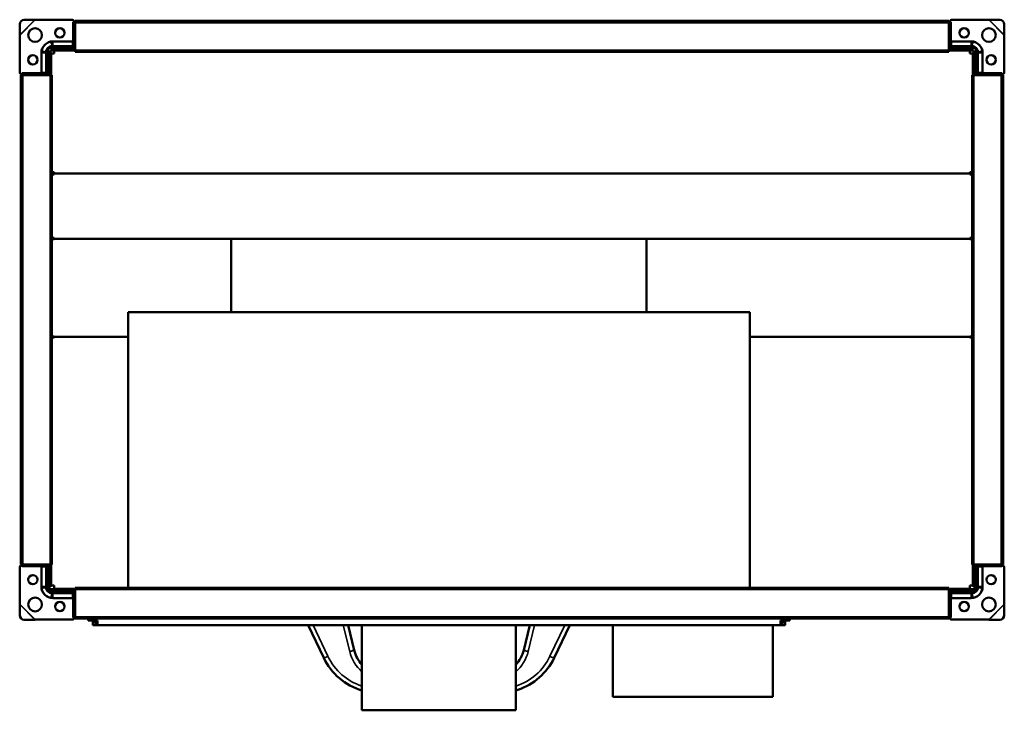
# Model space of a CAD drawing. Header units: millimetres. Extents: x 310 to 950, y 221 to 670.
import ezdxf

# ---------------------------------------------------------------- set-up
doc = ezdxf.new("R2010")
doc.units = ezdxf.units.MM
doc.header["$LTSCALE"] = 3
doc.layers.add('Widoczne (ISO)', color=7, linetype='Continuous', lineweight=50)
doc.layers.add('Widoczne wąskie (ISO)', color=7, linetype='Continuous', lineweight=35)

msp = doc.modelspace()

# ---------------------------------------------------------------- linework, layer by layer
at = {"layer": 'Widoczne (ISO)'}
for p, q in [((310.01, 659.97), (310.03, 666.88)), ((313.03, 669.88), (319.94, 669.89)), ((320.17, 669.81), (344.4, 669.81)), ((345.1, 668.31), (344.6, 668.31)), ((345.1, 669.11), (345.1, 668.31)), ((345.1, 668.31), (346, 668.31)), ((345.1, 668.31), (345.1, 656.31)), ((346, 669.11), (346, 667.91)), ((346, 669.11), (914, 669.11)), ((346, 650.11), (346, 667.91)), ((914, 669.11), (914, 667.91)), ((914, 668.31), (914.9, 668.31)), ((914, 650.11), (914, 667.91)), ((914.9, 668.31), (914.9, 669.11)), ((914.9, 656.31), (914.9, 668.31)), ((915.4, 668.31), (914.9, 668.31)), ((915.6, 669.81), (939.83, 669.81)), ((940.06, 669.89), (946.97, 669.88)), ((949.97, 666.88), (949.99, 659.97)), ((310.1, 635.51), (310.1, 659.73)), ((949.9, 659.73), (949.9, 635.51)), ((331.6, 655.8), (344.6, 655.8)), ((344.6, 656.31), (344.6, 655.81)), ((344.6, 655.81), (344.6, 652.75)), ((346, 653.31), (345.08, 653.31)), ((345.1, 652.55), (345.1, 653.31)), ((914.92, 653.31), (914, 653.31)), ((914.9, 653.31), (914.9, 652.55)), ((915.4, 655.81), (915.4, 656.31)), ((915.4, 652.75), (915.4, 655.81)), ((915.4, 655.8), (928.4, 655.8)), ((324.11, 635.31), (324.11, 648.31)), ((327.21, 648.31), (327.21, 635.51)), ((328.1, 635.51), (328.1, 648.81)), ((328.5, 651.41), (328.5, 648.41)), ((331.5, 651.41), (328.5, 651.41)), ((328.5, 648.41), (328.5, 633.91)), ((331.5, 649.91), (330, 649.91)), ((330, 649.91), (330, 648.41)), ((330, 633.91), (330, 648.41)), ((330.5, 647.91), (330.5, 633.91)), ((332.5, 647.91), (330.5, 647.91)), ((331.1, 651.81), (344.4, 651.81)), ((331.5, 651.41), (346, 651.41)), ((331.5, 649.91), (346, 649.91)), ((344.4, 652.7), (331.6, 652.7)), ((332.5, 647.91), (332.5, 649.91)), ((344.6, 652.75), (344.6, 652.73)), ((346, 650.11), (346, 649.11)), ((346, 649.11), (914, 649.11)), ((914, 651.41), (928.5, 651.41)), ((914, 650.11), (914, 649.11)), ((914, 649.91), (928.5, 649.91)), ((915.4, 652.73), (915.4, 652.75)), ((928.4, 652.7), (915.6, 652.7)), ((915.6, 651.81), (928.9, 651.81)), ((927.5, 647.91), (927.5, 649.91)), ((927.5, 647.91), (929.5, 647.91)), ((928.5, 651.41), (931.5, 651.41)), ((928.5, 649.91), (930, 649.91)), ((929.5, 647.91), (929.5, 633.91)), ((930, 648.41), (930, 649.91)), ((930, 648.41), (930, 633.91)), ((931.5, 651.41), (931.5, 648.41)), ((931.5, 633.91), (931.5, 648.41)), ((931.9, 648.81), (931.9, 635.51)), ((932.79, 635.51), (932.79, 648.31)), ((935.89, 648.31), (935.89, 635.31)), ((311.6, 634.81), (310.8, 634.81)), ((310.8, 633.91), (312, 633.91)), ((310.8, 315.91), (310.8, 633.91)), ((311.6, 635.31), (311.6, 634.81)), ((323.6, 634.81), (311.6, 634.81)), ((311.6, 633.91), (311.6, 634.81)), ((329.8, 633.91), (312, 633.91)), ((324.1, 635.31), (323.6, 635.31)), ((327.16, 635.31), (324.1, 635.31)), ((326.6, 634.82), (326.6, 633.91)), ((326.6, 634.81), (327.36, 634.81)), ((327.18, 635.31), (327.16, 635.31)), ((329.8, 633.91), (330.8, 633.91)), ((330.8, 315.91), (330.8, 633.91)), ((930.2, 633.91), (929.2, 633.91)), ((929.2, 633.91), (929.2, 315.91)), ((930.2, 633.91), (948, 633.91)), ((932.64, 634.81), (933.4, 634.81)), ((932.84, 635.31), (932.82, 635.31)), ((935.9, 635.31), (932.84, 635.31)), ((933.4, 633.91), (933.4, 634.82)), ((936.4, 635.31), (935.9, 635.31)), ((948.4, 634.81), (936.4, 634.81)), ((949.2, 633.91), (948, 633.91)), ((948.4, 634.81), (948.4, 635.31)), ((948.4, 634.81), (948.4, 633.91)), ((949.2, 634.81), (948.4, 634.81)), ((949.2, 633.91), (949.2, 315.91)), ((330.8, 570.74), (332.5, 570.74)), ((332.5, 570.03), (330.8, 570.03)), ((332.5, 569.91), (332.5, 570.74)), ((927.5, 569.91), (332.5, 569.91)), ((332.5, 569.32), (332.5, 569.91)), ((927.5, 570.74), (927.5, 569.91)), ((929.2, 570.74), (927.5, 570.74)), ((929.2, 570.03), (927.5, 570.03)), ((927.5, 569.32), (927.5, 569.91)), ((332.5, 569.32), (330.8, 569.32)), ((927.5, 569.32), (929.2, 569.32)), ((332.5, 528.07), (330.8, 528.07)), ((332.5, 527.48), (330.8, 527.48)), ((330.8, 527.19), (332.5, 527.19)), ((332.5, 527.48), (332.5, 528.07)), ((927.5, 527.48), (332.5, 527.48)), ((332.5, 527.19), (332.5, 527.48)), ((447.5, 527.48), (447.5, 479.91)), ((717.5, 527.48), (717.5, 479.91)), ((927.5, 528.07), (929.2, 528.07)), ((927.5, 528.07), (927.5, 527.48)), ((929.2, 527.48), (927.5, 527.48)), ((927.5, 527.19), (927.5, 527.48)), ((927.5, 527.19), (929.2, 527.19)), ((784.5, 479.91), (380.5, 479.91)), ((380.5, 479.91), (380.5, 300.71)), ((784.5, 479.91), (784.5, 300.71)), ((332.5, 464.01), (330.8, 464.01)), ((332.5, 463.31), (330.8, 463.31)), ((332.5, 463.72), (332.5, 464.01)), ((332.5, 463.72), (380.5, 463.72)), ((332.5, 463.31), (332.5, 463.72)), ((784.5, 463.72), (927.5, 463.72)), ((929.2, 464.01), (927.5, 464.01)), ((927.5, 464.01), (927.5, 463.72)), ((927.5, 463.31), (927.5, 463.72)), ((927.5, 463.31), (929.2, 463.31)), ((310.1, 290.08), (310.1, 314.31)), ((310.8, 315.91), (312, 315.91)), ((310.8, 315.01), (311.6, 315.01)), ((311.6, 315.01), (311.6, 315.91)), ((311.6, 315.01), (323.6, 315.01)), ((311.6, 315.01), (311.6, 314.51)), ((329.8, 315.91), (312, 315.91)), ((323.6, 314.51), (324.1, 314.51)), ((324.1, 314.51), (327.16, 314.51)), ((324.11, 301.51), (324.11, 314.51)), ((326.6, 315.91), (326.6, 314.99)), ((327.36, 315.01), (326.6, 315.01)), ((327.16, 314.51), (327.18, 314.51)), ((327.21, 314.31), (327.21, 301.51)), ((328.1, 301.01), (328.1, 314.31)), ((328.5, 315.91), (328.5, 301.41)), ((329.8, 315.91), (330.8, 315.91)), ((330, 301.41), (330, 315.91)), ((330.5, 302.13), (330.5, 315.91)), ((930.2, 315.91), (929.2, 315.91)), ((929.5, 315.91), (929.5, 302.13)), ((930, 315.91), (930, 301.41)), ((930.2, 315.91), (948, 315.91)), ((931.5, 301.41), (931.5, 315.91)), ((931.9, 314.31), (931.9, 301.01)), ((933.4, 315.01), (932.64, 315.01)), ((932.79, 301.51), (932.79, 314.31)), ((932.82, 314.51), (932.84, 314.51)), ((932.84, 314.51), (935.9, 314.51)), ((933.4, 314.99), (933.4, 315.91)), ((935.89, 314.51), (935.89, 301.51)), ((935.9, 314.51), (936.4, 314.51)), ((936.4, 315.01), (948.4, 315.01)), ((949.2, 315.91), (948, 315.91)), ((948.4, 315.91), (948.4, 315.01)), ((948.4, 314.51), (948.4, 315.01)), ((948.4, 315.01), (949.2, 315.01)), ((949.9, 314.31), (949.9, 290.08)), ((328.1, 313.41), (328.5, 313.41)), ((931.5, 313.41), (931.9, 313.41)), ((330, 301.41), (328.5, 301.41)), ((328.5, 301.41), (328.5, 299.91)), ((332.5, 302.13), (330.5, 302.13)), ((332.5, 300.13), (332.5, 302.13)), ((929.5, 302.13), (927.5, 302.13)), ((927.5, 302.13), (927.5, 300.13)), ((930, 301.41), (931.5, 301.41)), ((931.5, 299.91), (931.5, 301.41)), ((330, 299.91), (328.5, 299.91)), ((330, 298.41), (329.6, 298.41)), ((330, 299.91), (335, 299.91)), ((330, 298.41), (330, 299.91)), ((335, 298.41), (330, 298.41)), ((344.4, 298.01), (331.1, 298.01)), ((331.6, 297.12), (344.4, 297.12)), ((346, 300.13), (332.5, 300.13)), ((346, 299.91), (335, 299.91)), ((346, 298.41), (335, 298.41)), ((344.6, 297.09), (344.6, 297.07)), ((344.6, 297.07), (344.6, 294.01)), ((345.08, 296.51), (346, 296.51)), ((345.1, 296.51), (345.1, 297.26)), ((346, 299.71), (346, 300.71)), ((914, 300.71), (346, 300.71)), ((346, 299.71), (346, 281.91)), ((914, 299.71), (914, 300.71)), ((927.5, 300.13), (914, 300.13)), ((925, 299.91), (914, 299.91)), ((914, 299.71), (914, 281.91)), ((925, 298.41), (914, 298.41)), ((914, 296.51), (914.92, 296.51)), ((914.9, 297.26), (914.9, 296.51)), ((915.4, 297.07), (915.4, 297.09)), ((915.4, 294.01), (915.4, 297.07)), ((928.9, 298.01), (915.6, 298.01)), ((915.6, 297.12), (928.4, 297.12)), ((925, 299.91), (930, 299.91)), ((930, 298.41), (925, 298.41)), ((930, 299.91), (931.5, 299.91)), ((930, 298.41), (930, 299.91)), ((930, 298.41), (930.4, 298.41)), ((310.03, 282.93), (310.01, 289.85)), ((344.6, 294.02), (331.6, 294.02)), ((344.6, 294.01), (344.6, 293.51)), ((345.1, 293.51), (345.1, 281.51)), ((914.9, 281.51), (914.9, 293.51)), ((928.4, 294.02), (915.4, 294.02)), ((915.4, 293.51), (915.4, 294.01)), ((949.99, 289.85), (949.97, 282.93)), ((346, 280.71), (346, 281.91)), ((914, 280.71), (914, 281.91)), ((319.94, 279.92), (313.03, 279.93)), ((344.4, 280.01), (320.17, 280.01)), ((344.6, 281.51), (345.1, 281.51)), ((346, 281.51), (345.1, 281.51)), ((345.1, 281.51), (345.1, 280.71)), ((914, 280.71), (346, 280.71)), ((354.5, 279.41), (354.5, 280.71)), ((357.5, 279.41), (354.5, 279.41)), ((357.5, 276.41), (357.5, 279.41)), ((357.5, 279.41), (359, 279.41)), ((360.5, 276.41), (357.5, 276.41)), ((359, 280.71), (359, 279.41)), ((359, 279.41), (359, 277.91)), ((360.5, 277.91), (359, 277.91)), ((359.5, 280.71), (359.5, 279.41)), ((360.5, 279.41), (359.5, 279.41)), ((360.5, 276.41), (360.5, 279.41)), ((804.5, 276.41), (360.5, 276.41)), ((497.5, 276.41), (507.63, 255.18)), ((527.41, 260.28), (523.5, 276.41)), ((532.5, 221.11), (532.5, 276.41)), ((632.5, 221.11), (632.5, 276.41)), ((641.5, 276.41), (637.59, 260.28)), ((657.37, 255.18), (667.5, 276.41)), ((695.5, 229.91), (695.5, 276.41)), ((799.5, 229.91), (799.5, 276.41)), ((804.5, 279.41), (804.5, 276.41)), ((804.5, 279.41), (805.5, 279.41)), ((804.5, 277.91), (806, 277.91)), ((804.5, 276.41), (807.5, 276.41)), ((805.5, 279.41), (805.5, 280.71)), ((806, 279.41), (806, 280.71)), ((806, 277.91), (806, 279.41)), ((806, 279.41), (807.5, 279.41)), ((807.5, 276.41), (807.5, 279.41)), ((807.5, 279.41), (810.5, 279.41)), ((810.5, 280.71), (810.5, 279.41)), ((914.9, 281.51), (914, 281.51)), ((914.9, 281.51), (915.4, 281.51)), ((914.9, 280.71), (914.9, 281.51)), ((939.83, 280.01), (915.6, 280.01)), ((946.97, 279.93), (940.06, 279.92)), ((695.5, 229.91), (799.5, 229.91)), ((632.5, 221.11), (532.5, 221.11))]:
    msp.add_line(p, q, dxfattribs=at)
for centre, radius in [((320, 659.91), 4.5), ((336.1, 661.31), 3), ((923.9, 661.31), 3), ((940, 659.91), 4.5), ((318.6, 643.81), 3), ((941.4, 643.81), 3), ((318.6, 306.01), 3), ((941.4, 306.01), 3), ((320, 289.91), 4.5), ((940, 289.91), 4.5), ((336.1, 288.51), 3), ((923.9, 288.51), 3)]:
    msp.add_circle(centre, radius, dxfattribs=at)
for centre, radius, start, end in [((344.4, 669.11), 0.7, 0, 90), ((915.6, 669.11), 0.7, 90, 180), ((331.6, 648.31), 7.49, 90, 180), ((344.6, 656.31), 0.5, 270, 0), ((915.4, 656.31), 0.5, 180, 270), ((928.4, 648.31), 7.49, 0, 90), ((331.1, 648.81), 3, 150.07357, 180), ((331.1, 648.81), 3, 90, 119.92643), ((928.9, 648.81), 3, 60.07357, 90), ((928.9, 648.81), 3, 0, 29.92643), ((310.8, 635.51), 0.7, 180, 270), ((323.6, 635.31), 0.5, 270, 0), ((936.4, 635.31), 0.5, 180, 270), ((949.2, 635.51), 0.7, 270, 0), ((310.8, 314.31), 0.7, 90, 180), ((323.6, 314.51), 0.5, 0, 90), ((936.4, 314.51), 0.5, 90, 180), ((949.2, 314.31), 0.7, 0, 90), ((331.6, 301.51), 7.49, 180, 270), ((331.1, 301.01), 3, 180, 270), ((928.4, 301.51), 7.49, 270, 0), ((928.9, 301.01), 3, 270, 0), ((344.6, 293.51), 0.5, 0, 90), ((915.4, 293.51), 0.5, 90, 180), ((344.4, 280.71), 0.7, 270, 0), ((915.6, 280.71), 0.7, 180, 270), ((548.86, 265.48), 22.07, 193.62699, 222.16353), ((616.14, 265.48), 22.07, 317.83647, 346.37301), ((543.73, 272.41), 40, 205.51387, 253.69301), ((621.27, 272.41), 40, 288.195, 334.48613), ((621.27, 272.41), 40, 286.30699, 288.195)]:
    msp.add_arc(centre, radius, start, end, dxfattribs=at)
for centre, major_axis, ratio, start_param, end_param in [((313.02, 666.89), (2.12, 2.12), 0.996195, 0.785398, 2.356194), ((946.98, 666.89), (2.12, -2.12), 0.996195, 0.785398, 2.356194), ((344.4, 653.46), (0, -0.745), 0.939693, 0.289752, 1.361396), ((915.6, 653.46), (0, -0.745), 0.939693, 4.921789, 5.993434), ((344.4, 652.55), (0, -0.745), 0.939693, 0, 1.570796), ((915.6, 652.55), (0, -0.745), 0.939693, 4.712389, 6.283185), ((326.45, 635.51), (0.745, 0), 0.939693, 4.921789, 5.993434), ((327.36, 635.51), (0.745, 0), 0.939693, 4.712389, 6.283185), ((932.64, 635.51), (-0.745, 0), 0.939693, 0, 1.570796), ((933.55, 635.51), (-0.745, 0), 0.939693, 0.289752, 1.361396), ((326.45, 314.31), (0.745, 0), 0.939693, 0.289752, 1.361396), ((327.36, 314.31), (0.745, 0), 0.939693, 0, 1.570796), ((932.64, 314.31), (-0.745, 0), 0.939693, 4.712389, 6.283185), ((933.55, 314.31), (-0.745, 0), 0.939693, 4.921789, 5.993434), ((344.4, 297.26), (0, 0.745), 0.939693, 4.712389, 6.283185), ((344.4, 296.35), (0, 0.745), 0.939693, 4.921789, 5.993434), ((915.6, 297.26), (0, 0.745), 0.939693, 0, 1.570796), ((915.6, 296.35), (0, 0.745), 0.939693, 0.289752, 1.361396), ((313.02, 282.93), (-2.12, 2.12), 0.996195, 0.785398, 2.356194), ((946.98, 282.93), (-2.12, -2.12), 0.996195, 0.785398, 2.356194)]:
    msp.add_ellipse(centre, major_axis=major_axis, ratio=ratio, start_param=start_param, end_param=end_param, dxfattribs=at)
for points, knots in [([(320.17, 669.81), (320.13, 669.82), (320.1, 669.84), (320.02, 669.86), (319.98, 669.88), (319.94, 669.89)], [0, 0, 0, 0, 0.01249515, 0.01249515, 0.0249903, 0.0249903, 0.0249903, 0.0249903]), ([(940.06, 669.89), (940.02, 669.88), (939.98, 669.86), (939.9, 669.84), (939.87, 669.82), (939.83, 669.81)], [0, 0, 0, 0, 0.01249515, 0.01249515, 0.0249903, 0.0249903, 0.0249903, 0.0249903]), ([(310.01, 659.97), (310.03, 659.93), (310.04, 659.89), (310.07, 659.81), (310.09, 659.77), (310.1, 659.73)], [0, 0, 0, 0, 0.01249515, 0.01249515, 0.0249903, 0.0249903, 0.0249903, 0.0249903]), ([(949.9, 659.73), (949.91, 659.77), (949.93, 659.81), (949.96, 659.89), (949.97, 659.93), (949.99, 659.97)], [0, 0, 0, 0, 0.01249515, 0.01249515, 0.0249903, 0.0249903, 0.0249903, 0.0249903]), ([(327.21, 648.81), (327.21, 648.83), (327.21, 648.86), (327.21, 648.91), (327.21, 648.94), (327.22, 648.96)], [0.00000127, 0.00000127, 0.00000127, 0.00000127, 0.0077936, 0.0077936, 0.01558592, 0.01558592, 0.01558592, 0.01558592]), ([(327.21, 648.81), (327.21, 648.72), (327.21, 648.64), (327.21, 648.47), (327.21, 648.39), (327.21, 648.31)], [0.00000127, 0.00000127, 0.00000127, 0.00000127, 0.02497637, 0.02497637, 0.04995171, 0.04995171, 0.04995171, 0.04995171]), ([(327.22, 648.96), (327.24, 649.42), (327.34, 649.88), (327.71, 650.77), (328, 651.19), (328.71, 651.91), (329.13, 652.19), (330.02, 652.57), (330.48, 652.67), (330.94, 652.69)], [0.0000002, 0.0000002, 0.0000002, 0.0000002, 0.138614, 0.138614, 0.2902546, 0.2902546, 0.4411619, 0.4411619, 0.5810662, 0.5810662, 0.5810662, 0.5810662]), ([(331.1, 652.69), (331.07, 652.69), (331.05, 652.69), (331, 652.69), (330.97, 652.69), (330.94, 652.69)], [-0.01558465, -0.01558465, -0.01558465, -0.01558465, -0.00779233, -0.00779233, 0, 0, 0, 0]), ([(331.6, 652.7), (331.52, 652.7), (331.43, 652.7), (331.27, 652.7), (331.18, 652.7), (331.1, 652.69)], [0, 0, 0, 0, 0.02497584, 0.02497584, 0.04995141, 0.04995141, 0.04995141, 0.04995141]), ([(928.9, 652.69), (928.82, 652.7), (928.73, 652.7), (928.57, 652.7), (928.48, 652.7), (928.4, 652.7)], [0.00000127, 0.00000127, 0.00000127, 0.00000127, 0.02497637, 0.02497637, 0.04995171, 0.04995171, 0.04995171, 0.04995171]), ([(928.9, 652.69), (928.93, 652.69), (928.95, 652.69), (929, 652.69), (929.03, 652.69), (929.06, 652.69)], [0.00000127, 0.00000127, 0.00000127, 0.00000127, 0.0077936, 0.0077936, 0.01558592, 0.01558592, 0.01558592, 0.01558592]), ([(929.06, 652.69), (929.52, 652.67), (929.97, 652.57), (930.86, 652.19), (931.29, 651.91), (932, 651.2), (932.28, 650.78), (932.66, 649.89), (932.76, 649.43), (932.78, 648.96)], [0.0000002, 0.0000002, 0.0000002, 0.0000002, 0.138614, 0.138614, 0.2902546, 0.2902546, 0.4411619, 0.4411619, 0.5810662, 0.5810662, 0.5810662, 0.5810662]), ([(932.79, 648.81), (932.79, 648.83), (932.79, 648.86), (932.79, 648.91), (932.79, 648.94), (932.78, 648.96)], [-0.01558465, -0.01558465, -0.01558465, -0.01558465, -0.00779233, -0.00779233, 0, 0, 0, 0]), ([(932.79, 648.31), (932.79, 648.39), (932.79, 648.47), (932.79, 648.64), (932.79, 648.72), (932.79, 648.81)], [0, 0, 0, 0, 0.02497584, 0.02497584, 0.04995141, 0.04995141, 0.04995141, 0.04995141]), ([(327.21, 301.51), (327.21, 301.42), (327.21, 301.34), (327.21, 301.17), (327.21, 301.09), (327.21, 301.01)], [0, 0, 0, 0, 0.02497584, 0.02497584, 0.04995141, 0.04995141, 0.04995141, 0.04995141]), ([(327.21, 301.01), (327.21, 300.98), (327.21, 300.95), (327.21, 300.9), (327.21, 300.88), (327.22, 300.85)], [-0.01558465, -0.01558465, -0.01558465, -0.01558465, -0.00779233, -0.00779233, 0, 0, 0, 0]), ([(330.94, 297.12), (330.48, 297.14), (330.03, 297.24), (329.14, 297.62), (328.71, 297.9), (328, 298.62), (327.72, 299.04), (327.34, 299.93), (327.24, 300.39), (327.22, 300.85)], [0.0000002, 0.0000002, 0.0000002, 0.0000002, 0.138614, 0.138614, 0.2902546, 0.2902546, 0.4411619, 0.4411619, 0.5810662, 0.5810662, 0.5810662, 0.5810662]), ([(932.78, 300.85), (932.76, 300.39), (932.66, 299.93), (932.29, 299.04), (932, 298.62), (931.29, 297.91), (930.87, 297.62), (929.98, 297.25), (929.52, 297.14), (929.06, 297.12)], [0.0000002, 0.0000002, 0.0000002, 0.0000002, 0.138614, 0.138614, 0.2902546, 0.2902546, 0.4411619, 0.4411619, 0.5810662, 0.5810662, 0.5810662, 0.5810662]), ([(932.79, 301.01), (932.79, 300.98), (932.79, 300.95), (932.79, 300.9), (932.79, 300.88), (932.78, 300.85)], [0.00000127, 0.00000127, 0.00000127, 0.00000127, 0.0077936, 0.0077936, 0.01558592, 0.01558592, 0.01558592, 0.01558592]), ([(932.79, 301.01), (932.79, 301.09), (932.79, 301.17), (932.79, 301.34), (932.79, 301.42), (932.79, 301.51)], [0.00000127, 0.00000127, 0.00000127, 0.00000127, 0.02497637, 0.02497637, 0.04995171, 0.04995171, 0.04995171, 0.04995171]), ([(331.1, 297.12), (331.07, 297.12), (331.05, 297.12), (331, 297.12), (330.97, 297.12), (330.94, 297.12)], [0.00000127, 0.00000127, 0.00000127, 0.00000127, 0.0077936, 0.0077936, 0.01558592, 0.01558592, 0.01558592, 0.01558592]), ([(331.1, 297.12), (331.18, 297.12), (331.27, 297.12), (331.43, 297.12), (331.52, 297.12), (331.6, 297.12)], [0.00000127, 0.00000127, 0.00000127, 0.00000127, 0.02497637, 0.02497637, 0.04995171, 0.04995171, 0.04995171, 0.04995171]), ([(928.4, 297.12), (928.48, 297.12), (928.57, 297.12), (928.73, 297.12), (928.82, 297.12), (928.9, 297.12)], [0, 0, 0, 0, 0.02497584, 0.02497584, 0.04995141, 0.04995141, 0.04995141, 0.04995141]), ([(928.9, 297.12), (928.93, 297.12), (928.95, 297.12), (929, 297.12), (929.03, 297.12), (929.06, 297.12)], [-0.01558465, -0.01558465, -0.01558465, -0.01558465, -0.00779233, -0.00779233, 0, 0, 0, 0]), ([(310.1, 290.08), (310.09, 290.04), (310.07, 290), (310.04, 289.92), (310.03, 289.89), (310.01, 289.85)], [0, 0, 0, 0, 0.01249515, 0.01249515, 0.0249903, 0.0249903, 0.0249903, 0.0249903]), ([(949.99, 289.85), (949.97, 289.89), (949.96, 289.92), (949.93, 290), (949.91, 290.04), (949.9, 290.08)], [0, 0, 0, 0, 0.01249515, 0.01249515, 0.0249903, 0.0249903, 0.0249903, 0.0249903]), ([(319.94, 279.92), (319.98, 279.94), (320.02, 279.95), (320.1, 279.98), (320.13, 279.99), (320.17, 280.01)], [0, 0, 0, 0, 0.01249515, 0.01249515, 0.0249903, 0.0249903, 0.0249903, 0.0249903]), ([(939.83, 280.01), (939.87, 279.99), (939.9, 279.98), (939.98, 279.95), (940.02, 279.94), (940.06, 279.92)], [0, 0, 0, 0, 0.01249515, 0.01249515, 0.0249903, 0.0249903, 0.0249903, 0.0249903])]:
    msp.add_open_spline(points, degree=3, knots=knots, dxfattribs=at)
for points in [[(344.6, 652.73), (344.53, 652.71), (344.47, 652.7), (344.4, 652.7)], [(915.6, 652.7), (915.53, 652.7), (915.47, 652.71), (915.4, 652.73)], [(327.21, 635.51), (327.21, 635.44), (327.2, 635.37), (327.18, 635.31)], [(932.82, 635.31), (932.8, 635.37), (932.79, 635.44), (932.79, 635.51)], [(327.18, 314.51), (327.2, 314.44), (327.21, 314.37), (327.21, 314.31)], [(932.79, 314.31), (932.79, 314.37), (932.8, 314.44), (932.82, 314.51)], [(344.4, 297.12), (344.47, 297.12), (344.53, 297.11), (344.6, 297.09)], [(915.4, 297.09), (915.47, 297.11), (915.53, 297.12), (915.6, 297.12)]]:
    msp.add_open_spline(points, degree=3, dxfattribs=at)
at = {"layer": 'Widoczne wąskie (ISO)'}
for p, q in [((310.01, 659.97), (319.94, 669.89)), ((320.17, 669.81), (310.1, 659.73)), ((344.6, 668.31), (344.6, 656.31)), ((346, 667.91), (914, 667.91)), ((915.4, 656.31), (915.4, 668.31)), ((949.9, 659.73), (939.83, 669.81)), ((940.06, 669.89), (949.99, 659.97)), ((331.6, 655.57), (331.6, 655.8)), ((344.6, 655.57), (331.6, 655.57)), ((331.6, 655.57), (331.6, 652.7)), ((344.6, 656.31), (345.1, 656.31)), ((914.9, 656.31), (915.4, 656.31)), ((928.4, 655.57), (915.4, 655.57)), ((928.4, 655.57), (928.4, 655.8)), ((928.4, 652.7), (928.4, 655.57)), ((324.33, 648.31), (324.11, 648.31)), ((327.21, 648.31), (324.33, 648.31)), ((324.33, 648.31), (324.33, 635.31)), ((327.21, 648.81), (328.1, 648.81)), ((330, 648.41), (328.5, 648.41)), ((331.1, 652.69), (331.1, 651.81)), ((331.5, 651.41), (331.5, 649.91)), ((344.4, 652.7), (344.4, 651.81)), ((346, 650.11), (914, 650.11)), ((915.6, 651.81), (915.6, 652.7)), ((928.5, 649.91), (928.5, 651.41)), ((928.9, 652.69), (928.9, 651.81)), ((931.5, 648.41), (930, 648.41)), ((932.79, 648.81), (931.9, 648.81)), ((935.67, 648.31), (932.79, 648.31)), ((935.67, 635.31), (935.67, 648.31)), ((935.67, 648.31), (935.89, 648.31)), ((323.6, 635.31), (311.6, 635.31)), ((312, 315.91), (312, 633.91)), ((323.6, 634.81), (323.6, 635.31)), ((328.1, 635.51), (327.21, 635.51)), ((329.8, 315.91), (329.8, 633.91)), ((930.2, 633.91), (930.2, 315.91)), ((932.79, 635.51), (931.9, 635.51)), ((948.4, 635.31), (936.4, 635.31)), ((936.4, 635.31), (936.4, 634.81)), ((948, 633.91), (948, 315.91)), ((311.6, 314.51), (323.6, 314.51)), ((323.6, 314.51), (323.6, 315.01)), ((324.33, 314.51), (324.33, 301.51)), ((327.21, 314.31), (328.1, 314.31)), ((931.9, 314.31), (932.79, 314.31)), ((935.67, 301.51), (935.67, 314.51)), ((936.4, 315.01), (936.4, 314.51)), ((936.4, 314.51), (948.4, 314.51)), ((324.33, 301.51), (324.11, 301.51)), ((324.33, 301.51), (327.21, 301.51)), ((327.21, 301.01), (328.1, 301.01)), ((932.79, 301.01), (931.9, 301.01)), ((932.79, 301.51), (935.67, 301.51)), ((935.67, 301.51), (935.89, 301.51)), ((331.1, 297.12), (331.1, 298.01)), ((331.6, 297.12), (331.6, 294.24)), ((335, 298.41), (335, 299.91)), ((344.4, 298.01), (344.4, 297.12)), ((914, 299.71), (346, 299.71)), ((915.6, 297.12), (915.6, 298.01)), ((925, 299.91), (925, 298.41)), ((928.4, 294.24), (928.4, 297.12)), ((928.9, 297.12), (928.9, 298.01)), ((319.94, 279.92), (310.01, 289.85)), ((310.1, 290.08), (320.17, 280.01)), ((331.6, 294.24), (344.6, 294.24)), ((331.6, 294.24), (331.6, 294.02)), ((344.6, 293.51), (344.6, 281.51)), ((345.1, 293.51), (344.6, 293.51)), ((915.4, 293.51), (914.9, 293.51)), ((915.4, 294.24), (928.4, 294.24)), ((915.4, 281.51), (915.4, 293.51)), ((928.4, 294.24), (928.4, 294.02)), ((939.83, 280.01), (949.9, 290.08)), ((949.99, 289.85), (940.06, 279.92)), ((914, 281.91), (346, 281.91)), ((359, 277.91), (357.9, 277.91)), ((510.34, 256.2), (500.69, 276.41)), ((520.35, 276.41), (524.49, 259.3)), ((640.51, 259.3), (644.65, 276.41)), ((664.31, 276.41), (654.66, 256.2)), ((806, 277.91), (807.1, 277.91))]:
    msp.add_line(p, q, dxfattribs=at)
for centre, radius, start, end in [((543.73, 272.14), 37, 205.51387, 252.32905), ((548.86, 265.21), 25.07, 193.62699, 229.26701), ((616.14, 265.21), 25.07, 310.73299, 346.37301), ((621.27, 272.14), 37, 287.67095, 334.48613)]:
    msp.add_arc(centre, radius, start, end, dxfattribs=at)
for centre, major_axis, ratio, start_param, end_param in [((331.6, 650.43), (-6.01, 0), 0.856385, 4.711582, 4.904187), ((331.1, 651.43), (-2.08, 11.82), 0.005489, 4.818627, 5.061413), ((928.4, 650.43), (-6.01, 0), 0.856388, 4.52059, 4.713194), ((928.9, 651.43), (-2.08, -11.82), 0.005489, 4.363365, 4.606151), ((329.48, 648.31), (0, -6.01), 0.856388, 4.52059, 4.713194), ((328.48, 648.81), (11.82, -2.08), 0.005489, 4.363365, 4.606151), ((931.52, 648.81), (11.82, 2.08), 0.005489, 4.818627, 5.061413), ((930.52, 648.31), (0, 6.01), 0.856385, 4.711582, 4.904187), ((329.48, 301.51), (0, -6.01), 0.856385, 4.711582, 4.904187), ((328.48, 301.01), (-11.82, -2.08), 0.005489, 4.818627, 5.061413), ((931.52, 301.01), (-11.82, 2.08), 0.005489, 4.363365, 4.606151), ((930.52, 301.51), (0, 6.01), 0.856388, 4.52059, 4.713194), ((331.1, 298.39), (2.08, 11.82), 0.005489, 4.363365, 4.606151), ((928.9, 298.39), (2.08, -11.82), 0.005489, 4.818627, 5.061413), ((331.6, 299.38), (6.01, 0), 0.856388, 4.52059, 4.713194), ((928.4, 299.38), (6.01, 0), 0.856385, 4.711582, 4.904187), ((510.34, 256.47), (-2.71, -1.29), 0.081769, 0, 1.53179), ((524.49, 259.57), (2.92, 0.71), 0.088007, 4.691057, 6.283185), ((640.51, 259.57), (-2.92, 0.71), 0.088007, 0, 1.592128), ((654.66, 256.47), (2.71, -1.29), 0.081769, 4.751395, 6.283185)]:
    msp.add_ellipse(centre, major_axis=major_axis, ratio=ratio, start_param=start_param, end_param=end_param, dxfattribs=at)
for points, knots in [([(326.48, 653.43), (326.02, 652.97), (325.09, 651.76), (324.57, 650.31), (324.43, 649.46)], [-0.0000125, -0.0000125, -0.0000125, -0.0000125, 0.083717, 0.1958357, 0.1958357, 0.1958357, 0.1958357]), ([(330.45, 655.48), (329.17, 655.27), (327.75, 654.61), (326.63, 653.58), (326.48, 653.43)], [-0.1965799, -0.1965799, -0.1965799, -0.1965799, -0.0284018, -0.0000125, -0.0000125, -0.0000125, -0.0000125]), ([(933.52, 653.43), (933.06, 653.89), (931.85, 654.82), (930.41, 655.34), (929.55, 655.48)], [-0.0000125, -0.0000125, -0.0000125, -0.0000125, 0.083717, 0.1958357, 0.1958357, 0.1958357, 0.1958357]), ([(935.57, 649.46), (935.36, 650.74), (934.7, 652.15), (933.68, 653.27), (933.52, 653.43)], [-0.1965799, -0.1965799, -0.1965799, -0.1965799, -0.0284018, -0.0000125, -0.0000125, -0.0000125, -0.0000125]), ([(324.43, 300.36), (324.64, 299.08), (325.3, 297.66), (326.32, 296.54), (326.48, 296.39)], [-0.1965799, -0.1965799, -0.1965799, -0.1965799, -0.0284018, -0.0000125, -0.0000125, -0.0000125, -0.0000125]), ([(326.48, 296.39), (326.94, 295.93), (328.15, 295), (329.59, 294.48), (330.45, 294.33)], [-0.0000125, -0.0000125, -0.0000125, -0.0000125, 0.083717, 0.1958357, 0.1958357, 0.1958357, 0.1958357]), ([(929.55, 294.33), (930.83, 294.55), (932.25, 295.2), (933.37, 296.23), (933.52, 296.39)], [-0.1965799, -0.1965799, -0.1965799, -0.1965799, -0.0284018, -0.0000125, -0.0000125, -0.0000125, -0.0000125]), ([(933.52, 296.39), (933.98, 296.84), (934.91, 298.06), (935.43, 299.5), (935.57, 300.36)], [-0.0000125, -0.0000125, -0.0000125, -0.0000125, 0.083717, 0.1958357, 0.1958357, 0.1958357, 0.1958357])]:
    msp.add_open_spline(points, degree=3, knots=knots, dxfattribs=at)

doc.saveas('drawing.dxf')
